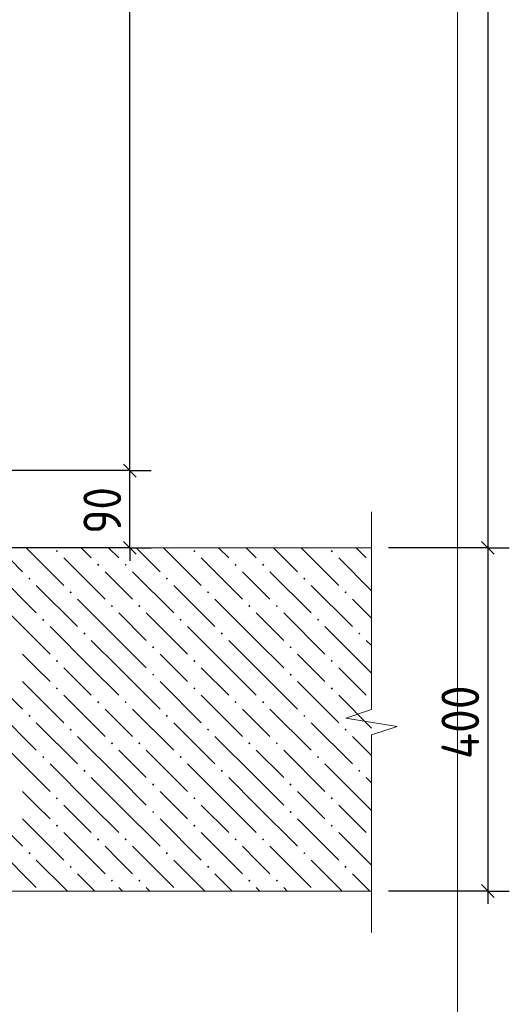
# Model space of a CAD drawing. Header units: millimetres. Extents: x 0 to 59400, y 0 to 42000.
# Tile 28 of 37: x 50201 to 53051, y 8943 to 14681. Entities that reach past the tile are written whole.
import ezdxf

# ---------------------------------------------------------------- set-up
doc = ezdxf.new("R2010")
doc.units = ezdxf.units.MM
for name, color, linetype, lineweight in [('Standard', 7, 'Continuous', 25), ('Примечания', 7, 'Continuous', 13), ('Фоновоя арматура Х1', 52, 'Continuous', 25)]:
    doc.layers.add(name, color=color, linetype=linetype, lineweight=lineweight)
doc.styles.add('ISOCPEUR', font='txt')

msp = doc.modelspace()

# ---------------------------------------------------------------- hatches: boundary and pattern name
at = {"layer": 'Фоновоя арматура Х1', "linetype": 'Continuous', "lineweight": 18, "transparency": 33554687}
for points in [[(50411.4, 11584.2), (50417.9, 11590.7), (50424.4, 11584.2), (50417.9, 11577.7)], [(51211.4, 11584.2), (51217.9, 11590.7), (51224.4, 11584.2), (51217.9, 11577.7)], [(52011.4, 11584.2), (52017.9, 11590.7), (52024.4, 11584.2), (52017.9, 11577.7)], [(50651.4, 11504.2), (50657.9, 11510.7), (50664.4, 11504.2), (50657.9, 11497.7)], [(50811.4, 11504.2), (50817.9, 11510.7), (50824.4, 11504.2), (50817.9, 11497.7)], [(51451.4, 11504.2), (51457.9, 11510.7), (51464.4, 11504.2), (51457.9, 11497.7)], [(51611.4, 11504.2), (51617.9, 11510.7), (51624.4, 11504.2), (51617.9, 11497.7)], [(50251.4, 11424.2), (50257.9, 11430.7), (50264.4, 11424.2), (50257.9, 11417.7)], [(51051.4, 11424.2), (51057.9, 11430.7), (51064.4, 11424.2), (51057.9, 11417.7)], [(51851.4, 11424.2), (51857.9, 11430.7), (51864.4, 11424.2), (51857.9, 11417.7)], [(50491.4, 11344.2), (50497.9, 11350.7), (50504.4, 11344.2), (50497.9, 11337.7)], [(51291.4, 11344.2), (51297.9, 11350.7), (51304.4, 11344.2), (51297.9, 11337.7)], [(52091.4, 11344.2), (52097.9, 11350.7), (52104.4, 11344.2), (52097.9, 11337.7)], [(50731.4, 11264.2), (50737.9, 11270.7), (50744.4, 11264.2), (50737.9, 11257.7)], [(50891.4, 11264.2), (50897.9, 11270.7), (50904.4, 11264.2), (50897.9, 11257.7)], [(51531.4, 11264.2), (51537.9, 11270.7), (51544.4, 11264.2), (51537.9, 11257.7)], [(51691.4, 11264.2), (51697.9, 11270.7), (51704.4, 11264.2), (51697.9, 11257.7)], [(50331.4, 11184.2), (50337.9, 11190.7), (50344.4, 11184.2), (50337.9, 11177.7)], [(51131.4, 11184.2), (51137.9, 11190.7), (51144.4, 11184.2), (51137.9, 11177.7)], [(51931.4, 11184.2), (51937.9, 11190.7), (51944.4, 11184.2), (51937.9, 11177.7)], [(50571.4, 11104.2), (50577.9, 11110.7), (50584.4, 11104.2), (50577.9, 11097.7)], [(51371.4, 11104.2), (51377.9, 11110.7), (51384.4, 11104.2), (51377.9, 11097.7)], [(52171.4, 11104.2), (52177.9, 11110.7), (52184.4, 11104.2), (52177.9, 11097.7)], [(50971.4, 11024.2), (50977.9, 11030.7), (50984.4, 11024.2), (50977.9, 11017.7)], [(51771.4, 11024.2), (51777.9, 11030.7), (51784.4, 11024.2), (51777.9, 11017.7)], [(50411.4, 10944.2), (50417.9, 10950.7), (50424.4, 10944.2), (50417.9, 10937.7)], [(51211.4, 10944.2), (51217.9, 10950.7), (51224.4, 10944.2), (51217.9, 10937.7)], [(52011.4, 10944.2), (52017.9, 10950.7), (52024.4, 10944.2), (52017.9, 10937.7)], [(50971.4, 10864.2), (50977.9, 10870.7), (50984.4, 10864.2), (50977.9, 10857.7)], [(51771.4, 10864.2), (51777.9, 10870.7), (51784.4, 10864.2), (51777.9, 10857.7)], [(50411.4, 10784.2), (50417.9, 10790.7), (50424.4, 10784.2), (50417.9, 10777.7)], [(51211.4, 10784.2), (51217.9, 10790.7), (51224.4, 10784.2), (51217.9, 10777.7)], [(52011.4, 10784.2), (52017.9, 10790.7), (52024.4, 10784.2), (52017.9, 10777.7)], [(50651.4, 10704.2), (50657.9, 10710.7), (50664.4, 10704.2), (50657.9, 10697.7)], [(50811.4, 10704.2), (50817.9, 10710.7), (50824.4, 10704.2), (50817.9, 10697.7)], [(51451.4, 10704.2), (51457.9, 10710.7), (51464.4, 10704.2), (51457.9, 10697.7)], [(51611.4, 10704.2), (51617.9, 10710.7), (51624.4, 10704.2), (51617.9, 10697.7)], [(50251.4, 10624.2), (50257.9, 10630.7), (50264.4, 10624.2), (50257.9, 10617.7)], [(51051.4, 10624.2), (51057.9, 10630.7), (51064.4, 10624.2), (51057.9, 10617.7)], [(51851.4, 10624.2), (51857.9, 10630.7), (51864.4, 10624.2), (51857.9, 10617.7)], [(50491.4, 10544.2), (50497.9, 10550.7), (50504.4, 10544.2), (50497.9, 10537.7)], [(51291.4, 10544.2), (51297.9, 10550.7), (51304.4, 10544.2), (51297.9, 10537.7)], [(52091.4, 10544.2), (52097.9, 10550.7), (52104.4, 10544.2), (52097.9, 10537.7)], [(50731.4, 10464.2), (50737.9, 10470.7), (50744.4, 10464.2), (50737.9, 10457.7)], [(50891.4, 10464.2), (50897.9, 10470.7), (50904.4, 10464.2), (50897.9, 10457.7)], [(51531.4, 10464.2), (51537.9, 10470.7), (51544.4, 10464.2), (51537.9, 10457.7)], [(51691.4, 10464.2), (51697.9, 10470.7), (51704.4, 10464.2), (51697.9, 10457.7)], [(50331.4, 10384.2), (50337.9, 10390.7), (50344.4, 10384.2), (50337.9, 10377.7)], [(51131.4, 10384.2), (51137.9, 10390.7), (51144.4, 10384.2), (51137.9, 10377.7)], [(51931.4, 10384.2), (51937.9, 10390.7), (51944.4, 10384.2), (51937.9, 10377.7)], [(50571.4, 10304.2), (50577.9, 10310.7), (50584.4, 10304.2), (50577.9, 10297.7)], [(51371.4, 10304.2), (51377.9, 10310.7), (51384.4, 10304.2), (51377.9, 10297.7)], [(52171.4, 10304.2), (52177.9, 10310.7), (52184.4, 10304.2), (52177.9, 10297.7)], [(50971.4, 10224.2), (50977.9, 10230.7), (50984.4, 10224.2), (50977.9, 10217.7)], [(51771.4, 10224.2), (51777.9, 10230.7), (51784.4, 10224.2), (51777.9, 10217.7)], [(50411.4, 10144.2), (50417.9, 10150.7), (50424.4, 10144.2), (50417.9, 10137.7)], [(51211.4, 10144.2), (51217.9, 10150.7), (51224.4, 10144.2), (51217.9, 10137.7)], [(52011.4, 10144.2), (52017.9, 10150.7), (52024.4, 10144.2), (52017.9, 10137.7)], [(50971.4, 10064.2), (50977.9, 10070.7), (50984.4, 10064.2), (50977.9, 10057.7)], [(51771.4, 10064.2), (51777.9, 10070.7), (51784.4, 10064.2), (51777.9, 10057.7)], [(50411.4, 9984.2), (50417.9, 9990.7), (50424.4, 9984.2), (50417.9, 9977.7)], [(51211.4, 9984.2), (51217.9, 9990.7), (51224.4, 9984.2), (51217.9, 9977.7)], [(52011.4, 9984.2), (52017.9, 9990.7), (52024.4, 9984.2), (52017.9, 9977.7)], [(50651.4, 9904.2), (50657.9, 9910.7), (50664.4, 9904.2), (50657.9, 9897.7)], [(50811.4, 9904.2), (50817.9, 9910.7), (50824.4, 9904.2), (50817.9, 9897.7)], [(51451.4, 9904.2), (51457.9, 9910.7), (51464.4, 9904.2), (51457.9, 9897.7)], [(51611.4, 9904.2), (51617.9, 9910.7), (51624.4, 9904.2), (51617.9, 9897.7)], [(50251.4, 9824.2), (50257.9, 9830.7), (50264.4, 9824.2), (50257.9, 9817.7)], [(51051.4, 9824.2), (51057.9, 9830.7), (51064.4, 9824.2), (51057.9, 9817.7)], [(51851.4, 9824.2), (51857.9, 9830.7), (51864.4, 9824.2), (51857.9, 9817.7)], [(50491.4, 9744.2), (50497.9, 9750.7), (50504.4, 9744.2), (50497.9, 9737.7)], [(51291.4, 9744.2), (51297.9, 9750.7), (51304.4, 9744.2), (51297.9, 9737.7)], [(52091.4, 9744.2), (52097.9, 9750.7), (52104.4, 9744.2), (52097.9, 9737.7)], [(50731.4, 9664.2), (50737.9, 9670.7), (50744.4, 9664.2), (50737.9, 9657.7)], [(50891.4, 9664.2), (50897.9, 9670.7), (50904.4, 9664.2), (50897.9, 9657.7)], [(51531.4, 9664.2), (51537.9, 9670.7), (51544.4, 9664.2), (51537.9, 9657.7)], [(51691.4, 9664.2), (51697.9, 9670.7), (51704.4, 9664.2), (51697.9, 9657.7)]]:
    msp.add_hatch(color=7, dxfattribs=at).paths.add_polyline_path(points, flags=16)

# ---------------------------------------------------------------- linework, layer by layer
at = {"layer": 'Standard', "color": 7, "linetype": 'Continuous', "lineweight": -3, "transparency": 33554687}
for p, q in [((52926, 24103.3), (52926, 11603.3)), ((50841.9, 12053.3), (50716.9, 12053.3)), ((50841.9, 12053.3), (50966.9, 12053.3)), ((50841.9, 11603.3), (50841.9, 12053.3)), ((50841.9, 11603.3), (50716.9, 11603.3)), ((50841.9, 11603.3), (50966.9, 11603.3)), ((50841.9, 11603.3), (50841.9, 11528.3)), ((52926, 11603.3), (52801, 11603.3)), ((52926, 11603.3), (53051, 11603.3)), ((52926, 11603.3), (52926, 9603.3)), ((52926, 9603.3), (52348.8, 9603.3)), ((52926, 9603.3), (52801, 9603.3)), ((52926, 9603.3), (53051, 9603.3)), ((52926, 9603.3), (52926, 9528.3))]:
    msp.add_line(p, q, dxfattribs=at)
at = {"layer": 'Standard', "color": 7, "linetype": 'Continuous', "lineweight": 25, "transparency": 33554687}
for p, q in [((50879.4, 12015.8), (50804.4, 12090.8)), ((50879.4, 11565.8), (50804.4, 11640.8)), ((52888.5, 11640.8), (52963.5, 11565.8)), ((52888.5, 9640.8), (52963.5, 9565.8))]:
    msp.add_line(p, q, dxfattribs=at)
at = {"layer": 'Standard', "color": 254, "linetype": 'Continuous', "lineweight": 13, "true_color": 0xc4c4ff, "transparency": 33554687}
msp.add_lwpolyline([(45952.3, 8661.7), (52748.8, 8661.7), (52748.8, 28767.7)], dxfattribs=at)
at = {"layer": 'Standard', "color": 7, "linetype": 'Continuous', "lineweight": -3, "transparency": 33554687}
for points in [[(50841.9, 12053.3), (50841.9, 12735.1), (50841.9, 12735.1), (50841.9, 23053.3)], [(50841.9, 12053.3), (50838.4, 12053.3), (50838.4, 12053.3), (50824.9, 12053.3), (50824.9, 12053.3), (50824.9, 12053.3), (50824.9, 12053.3), (50824.9, 12053.3), (50824.9, 12053.3), (49398.8, 12053.3)], [(50841.9, 11603.3), (50745.4, 11603.3), (50745.4, 11603.3), (49598.8, 11603.3)], [(52926, 11603.3), (52909, 11603.3), (52909, 11603.3), (52348.8, 11603.3)]]:
    msp.add_lwpolyline(points, dxfattribs=at)
at = {"layer": 'Примечания', "color": 7, "linetype": 'Continuous', "lineweight": 13, "transparency": 33554687}
for p, q in [((52248.8, 11812.2), (52248.8, 10660.7)), ((52248.8, 10660.7), (52098.8, 10611.7)), ((52098.8, 10611.7), (52398.8, 10562.7)), ((52398.8, 10562.7), (52248.8, 10513.7)), ((52248.8, 10513.7), (52248.8, 9362.2)), ((52248.8, 9362.2), (52248.8, 9362.2))]:
    msp.add_line(p, q, dxfattribs=at)
at = {"layer": 'Фоновоя арматура Х1', "color": 7, "linetype": 'Continuous', "lineweight": 13, "transparency": 33554687}
for p, q in [((52248.8, 11603.3), (49498.8, 11603.3)), ((47499.9, 9603.3), (52248.8, 9603.3))]:
    msp.add_line(p, q, dxfattribs=at)
at = {"layer": 'Фоновоя арматура Х1', "color": 252, "linetype": 'Continuous', "lineweight": 18, "true_color": 0x8f8f8f, "transparency": 33554687}
for p, q in [((50078.8, 11603.3), (50217.9, 11464.2)), ((50238.8, 11603.3), (50457.9, 11384.2)), ((50558.8, 11603.3), (50617.9, 11544.2)), ((50718.8, 11603.3), (50777.9, 11544.2)), ((50878.8, 11603.3), (51017.9, 11464.2)), ((51038.8, 11603.3), (51257.9, 11384.2)), ((51358.8, 11603.3), (51417.9, 11544.2)), ((51518.8, 11603.3), (51577.9, 11544.2)), ((51678.8, 11603.3), (51817.9, 11464.2)), ((51838.8, 11603.3), (52057.9, 11384.2)), ((52158.8, 11603.3), (52217.9, 11544.2)), ((50457.9, 11544.2), (50697.9, 11304.2)), ((51257.9, 11544.2), (51497.9, 11304.2)), ((52057.9, 11544.2), (52248.8, 11353.3)), ((50057.9, 11464.2), (50297.9, 11224.2)), ((50777.9, 11384.2), (50697.9, 11464.2)), ((50857.9, 11464.2), (51097.9, 11224.2)), ((51577.9, 11384.2), (51497.9, 11464.2)), ((51657.9, 11464.2), (51897.9, 11224.2)), ((50297.9, 11384.2), (50537.9, 11144.2)), ((50857.9, 11304.2), (50777.9, 11384.2)), ((51097.9, 11384.2), (51337.9, 11144.2)), ((51657.9, 11304.2), (51577.9, 11384.2)), ((51897.9, 11384.2), (52137.9, 11144.2)), ((50777.9, 11064.2), (50537.9, 11304.2)), ((51577.9, 11064.2), (51337.9, 11304.2)), ((52248.8, 11193.3), (52137.9, 11304.2)), ((50137.9, 11224.2), (50377.9, 10984.2)), ((50777.9, 11224.2), (50937.9, 11064.2)), ((50937.9, 11224.2), (51177.9, 10984.2)), ((51577.9, 11224.2), (51737.9, 11064.2)), ((51737.9, 11224.2), (51977.9, 10984.2)), ((50617.9, 10904.2), (50377.9, 11144.2)), ((51417.9, 10904.2), (51177.9, 11144.2)), ((52217.9, 10904.2), (51977.9, 11144.2)), ((50617.9, 11064.2), (50777.9, 10904.2)), ((50777.9, 11064.2), (50937.9, 10904.2)), ((51417.9, 11064.2), (51577.9, 10904.2)), ((51577.9, 11064.2), (51737.9, 10904.2)), ((52217.9, 11064.2), (52248.8, 11033.3)), ((50297.9, 10904.2), (50217.9, 10984.2)), ((51097.9, 10904.2), (51017.9, 10984.2)), ((51897.9, 10904.2), (51817.9, 10984.2)), ((49977.9, 10904.2), (50217.9, 10664.2)), ((50377.9, 10824.2), (50297.9, 10904.2)), ((50457.9, 10904.2), (50617.9, 10744.2)), ((50617.9, 10904.2), (50777.9, 10744.2)), ((50777.9, 10904.2), (51017.9, 10664.2)), ((51177.9, 10824.2), (51097.9, 10904.2)), ((51257.9, 10904.2), (51417.9, 10744.2)), ((51417.9, 10904.2), (51577.9, 10744.2)), ((51577.9, 10904.2), (51817.9, 10664.2)), ((51977.9, 10824.2), (51897.9, 10904.2)), ((52057.9, 10904.2), (52217.9, 10744.2)), ((52217.9, 10904.2), (52248.8, 10873.3)), ((50217.9, 10824.2), (50457.9, 10584.2)), ((51017.9, 10824.2), (51257.9, 10584.2)), ((51817.9, 10824.2), (52057.9, 10584.2)), ((50457.9, 10744.2), (50697.9, 10504.2)), ((51257.9, 10744.2), (51497.9, 10504.2)), ((52057.9, 10744.2), (52248.8, 10553.3)), ((50057.9, 10664.2), (50297.9, 10424.2)), ((50777.9, 10584.2), (50697.9, 10664.2)), ((50857.9, 10664.2), (51097.9, 10424.2)), ((51577.9, 10584.2), (51497.9, 10664.2)), ((51657.9, 10664.2), (51897.9, 10424.2)), ((50297.9, 10584.2), (50537.9, 10344.2)), ((50857.9, 10504.2), (50777.9, 10584.2)), ((51097.9, 10584.2), (51337.9, 10344.2)), ((51657.9, 10504.2), (51577.9, 10584.2)), ((51897.9, 10584.2), (52137.9, 10344.2)), ((50777.9, 10264.2), (50537.9, 10504.2)), ((51577.9, 10264.2), (51337.9, 10504.2)), ((52248.8, 10393.3), (52137.9, 10504.2)), ((50137.9, 10424.2), (50377.9, 10184.2)), ((50777.9, 10424.2), (50937.9, 10264.2)), ((50937.9, 10424.2), (51177.9, 10184.2)), ((51577.9, 10424.2), (51737.9, 10264.2)), ((51737.9, 10424.2), (51977.9, 10184.2)), ((50617.9, 10104.2), (50377.9, 10344.2)), ((51417.9, 10104.2), (51177.9, 10344.2)), ((52217.9, 10104.2), (51977.9, 10344.2)), ((50617.9, 10264.2), (50777.9, 10104.2)), ((50777.9, 10264.2), (50937.9, 10104.2)), ((51417.9, 10264.2), (51577.9, 10104.2)), ((51577.9, 10264.2), (51737.9, 10104.2)), ((52217.9, 10264.2), (52248.8, 10233.3)), ((50297.9, 10104.2), (50217.9, 10184.2)), ((51097.9, 10104.2), (51017.9, 10184.2)), ((51897.9, 10104.2), (51817.9, 10184.2)), ((49977.9, 10104.2), (50217.9, 9864.2)), ((50377.9, 10024.2), (50297.9, 10104.2)), ((50457.9, 10104.2), (50617.9, 9944.2)), ((50617.9, 10104.2), (50777.9, 9944.2)), ((50777.9, 10104.2), (51017.9, 9864.2)), ((51177.9, 10024.2), (51097.9, 10104.2)), ((51257.9, 10104.2), (51417.9, 9944.2)), ((51417.9, 10104.2), (51577.9, 9944.2)), ((51577.9, 10104.2), (51817.9, 9864.2)), ((51977.9, 10024.2), (51897.9, 10104.2)), ((52057.9, 10104.2), (52217.9, 9944.2)), ((52217.9, 10104.2), (52248.8, 10073.3)), ((50217.9, 10024.2), (50457.9, 9784.2)), ((51017.9, 10024.2), (51257.9, 9784.2)), ((51817.9, 10024.2), (52057.9, 9784.2)), ((50457.9, 9944.2), (50697.9, 9704.2)), ((51257.9, 9944.2), (51497.9, 9704.2)), ((52057.9, 9944.2), (52248.8, 9753.3)), ((50057.9, 9864.2), (50297.9, 9624.2)), ((50777.9, 9784.2), (50697.9, 9864.2)), ((50857.9, 9864.2), (51097.9, 9624.2)), ((51577.9, 9784.2), (51497.9, 9864.2)), ((51657.9, 9864.2), (51897.9, 9624.2)), ((50297.9, 9784.2), (50478.8, 9603.3)), ((50857.9, 9704.2), (50777.9, 9784.2)), ((51097.9, 9784.2), (51278.8, 9603.3)), ((51657.9, 9704.2), (51577.9, 9784.2)), ((51897.9, 9784.2), (52078.8, 9603.3)), ((50638.8, 9603.3), (50537.9, 9704.2)), ((51438.8, 9603.3), (51337.9, 9704.2)), ((52238.8, 9603.3), (52137.9, 9704.2)), ((50777.9, 9624.2), (50798.8, 9603.3)), ((50937.9, 9624.2), (50958.8, 9603.3)), ((51577.9, 9624.2), (51598.8, 9603.3)), ((51737.9, 9624.2), (51758.8, 9603.3))]:
    msp.add_line(p, q, dxfattribs=at)

# ---------------------------------------------------------------- texts
at = {"layer": 'Standard', "color": 7, "linetype": 'Continuous', "lineweight": 25, "transparency": 33554687, "char_height": 220, "attachment_point": 7, "rotation": 90, "style": 'ISOCPEUR'}
for s, insert, width in [('\\W0.87;90', (50791.9, 11685.3), 403.924), ('\\W0.92;400', (52876, 10372.3), 584.438)]:
    msp.add_mtext(s, dxfattribs=dict(at, insert=insert, width=width))

doc.saveas('drawing.dxf')
